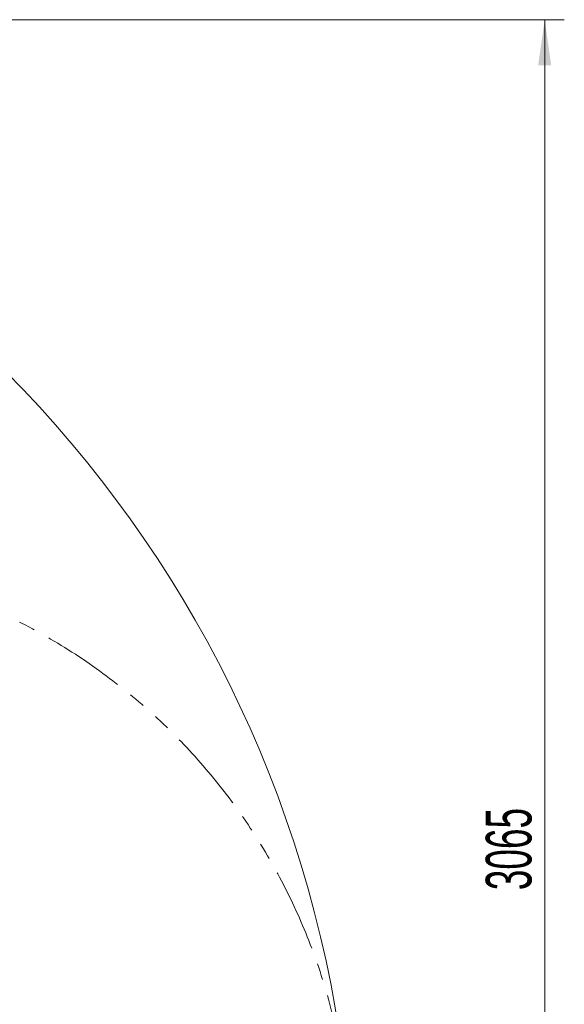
# Model space of a CAD drawing. Header units: millimetres. Extents: x 0 to 14900, y 0 to 10500.
# Tile 27 of 56: x 5396 to 6438, y 5725 to 7609. Entities that reach past the tile are written whole.
import ezdxf

# ---------------------------------------------------------------- set-up
doc = ezdxf.new("R2010")
doc.units = ezdxf.units.MM
doc.header["$LTSCALE"] = 25
doc.linetypes.add('PHANTOM', pattern=[12.7, 6.35, -1.27, 1.27, -1.27, 1.27, -1.27])
doc.styles.add('SLDTEXTSTYLE0', font='TXT', dxfattribs={"width": 0.605})
doc.dimstyles.new('SLDDIMSTYLE0', dxfattribs={"dimtxt": 87.5, "dimasz": 87.5, "dimexe": 0, "dimexo": 0.0625, "dimgap": 21.875, "dimtad": 1, "dimdec": 0, "dimrnd": 1e-09, "dimzin": 12, "dimdsep": 46, "dimtxsty": 'SLDTEXTSTYLE0', "dimsah": 1, "dimcen": 0.09, "dimadec": 0, "dimazin": 3, "dimtfac": 1, "dimtofl": 0, "dimtmove": 0, "dimatfit": 3, "dimfxl": 1, "dimfrac": 2, "dimtolj": 1, "dimtzin": 12, "dimarcsym": 0})

# ---------------------------------------------------------------- blocks, each defined once
blk = doc.blocks.new('_D_4')
at = {"color": 7, "linetype": 'Continuous', "lineweight": 0}
for p, q in [((3798.9, 7609.1), (6438.1, 7609.1)), ((6400.6, 7609.1), (6400.6, 4544.3)), ((3927.7, 4544.3), (6438.1, 4544.3))]:
    blk.add_line(p, q, dxfattribs=at)
at = {"color": 7, "linetype": 'Continuous', "lineweight": 18}
for points in [[(6400.6, 7609.1), (6388.1, 7521.6), (6413.1, 7521.6)], [(6400.6, 4544.3), (6413.1, 4631.8), (6388.1, 4631.8)]]:
    blk.add_solid(points, dxfattribs=at)
at = {"color": 7, "linetype": 'Continuous', "lineweight": 18, "insert": (6287.8, 5943), "char_height": 87.5, "attachment_point": 1, "rotation": 90, "style": 'SLDTEXTSTYLE0'}
blk.add_mtext('3065', dxfattribs=at)

msp = doc.modelspace()

# ---------------------------------------------------------------- linework, layer by layer
at = {"color": 7, "linetype": 'Continuous', "lineweight": 18}
msp.add_arc((3748.8889757, 5324.2675931), 2284.8733767, 5, 155, dxfattribs=at)
at = {"color": 7, "linetype": 'PHANTOM', "lineweight": 18}
msp.add_arc((4869.6080111, 5422.3178037), 1159.8733767, 5, 104.9292866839, dxfattribs=at)

# ---------------------------------------------------------------- dimensions: what is measured, and where the dimension line sits
at = {"color": 7, "linetype": 'Continuous', "lineweight": 18}
dim = msp.add_linear_dim(base=(6400.6298523, 4544.2675931), p1=(3748.8889757, 7609.1409698), p2=(3877.6889757, 4544.2675931), angle=90, dimstyle='SLDDIMSTYLE0', dxfattribs=at)
dim.commit()
dim.dimension.update_dxf_attribs({"geometry": '_D_4', "text_midpoint": (6400.6298523, 6076.7042815), "dimtype": 160})

doc.saveas('drawing.dxf')
